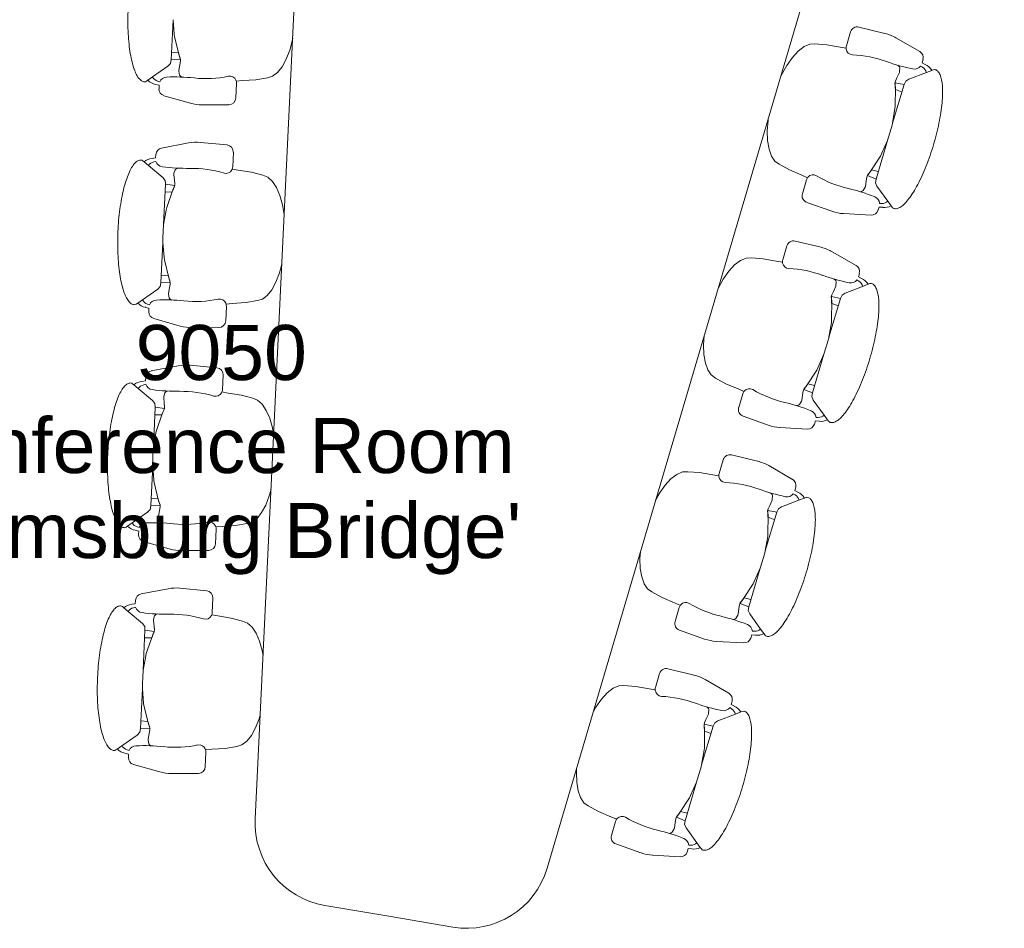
# Model space of a CAD drawing. Header units: inches. Extents: x -1 to 4727, y -3 to 1727.
# Tile 125 of 163: x 4404 to 4545, y 254 to 384. Entities that reach past the tile are written whole.
import ezdxf

# ---------------------------------------------------------------- set-up
doc = ezdxf.new("R2010")
doc.units = ezdxf.units.IN
doc.header["$LTSCALE"] = 42
doc.header["$MEASUREMENT"] = 0
doc.layers.get('0').update_dxf_attribs({"linetype": 'CONTINUOUS'})
for name, color, linetype in [('I-FURN-CONF', 9, 'CONTINUOUS'), ('Room Names & IDs', 7, 'CONTINUOUS'), ('triLabelLayer', 7, 'CONTINUOUS')]:
    doc.layers.add(name, color=color, linetype=linetype)
doc.styles.add('PDF Helvetica', font='Helvetica.ttf')
doc.styles.get("Standard").update_dxf_attribs({"font": 'romans.shx'})

# ---------------------------------------------------------------- blocks, each defined once
blk = doc.blocks.new('CISCO Conference Units - Type 18_-4_ x 8_-6_-V194-FURNITURE PLAN - FLOOR 09 - EAST')
at = {"lineweight": 9}
for p, q in [((-48.83, 113.57), (-21.23, -116.43)), ((21.23, -116.43), (48.83, 113.57)), ((49.04, 9.69), (45.2, 9.96)), ((44.14, 9.09), (43.89, 7.02)), ((54.39, 7.96), (50.7, 9.33)), ((37.92, 5.9), (37.2, 5.13)), ((38.66, 6.37), (37.92, 5.9)), ((39.39, 6.53), (38.66, 6.37)), ((41.08, 6.69), (39.39, 6.53)), ((43.01, 6.67), (41.08, 6.69)), ((43.91, 6.67), (43.01, 6.67)), ((54.85, 5.94), (55.14, 5.82)), ((54.99, 6.43), (55.04, 6.92)), ((55.48, 6.27), (54.99, 6.43)), ((56.74, 5.71), (56.53, 5.58)), ((37.2, 5.13), (36.52, 4.09)), ((51.87, 5.33), (51.62, 5.51)), ((51.79, 3.72), (52.01, 4.52)), ((51.95, 5.18), (51.87, 5.33)), ((52.02, 4.64), (51.95, 5.18)), ((52.01, 4.52), (52.02, 4.64)), ((55.82, 5.17), (53.51, 3.81)), ((55.82, 5.17), (56.53, 5.58)), ((35.92, 2.82), (35.41, 1.37)), ((36.52, 4.09), (35.92, 2.82)), ((51.63, 2.92), (51.67, 3.21)), ((51.8, 2.31), (51.63, 2.92)), ((51.64, 2.97), (52.99, 2.93)), ((51.67, 3.21), (51.79, 3.72)), ((52.99, 2.93), (52.26, -2.8)), ((53.11, 3.44), (52.99, 2.93)), ((53.51, 3.81), (53.11, 3.44)), ((52.24, -0.34), (51.8, 2.31)), ((52.85, 1.82), (51.85, 2.01)), ((35.41, 1.37), (35.33, 1.04)), ((52.25, -0.69), (52.24, -0.34)), ((52.26, -2.8), (52.25, -0.69)), ((-51.95, -5.38), (-51.27, -11.12)), ((-51.43, -7.42), (-51.95, -5.38)), ((-34.58, -5.35), (-34.73, -6.89)), ((-34.58, -5.15), (-34.58, -5.35)), ((34.58, -5.15), (34.58, -5.35)), ((34.58, -5.35), (34.73, -6.89)), ((51.95, -5.38), (51.27, -11.12)), ((51.43, -7.42), (51.95, -5.38)), ((-34.73, -6.89), (-35.01, -8.26)), ((34.73, -6.89), (35.01, -8.26)), ((-51.32, -7.76), (-51.43, -7.42)), ((-50.26, -10.23), (-51.32, -7.76)), ((-35.01, -8.26), (-35.41, -9.43)), ((35.01, -8.26), (35.41, -9.43)), ((50.26, -10.23), (51.32, -7.76)), ((51.32, -7.76), (51.43, -7.42)), ((-35.41, -9.43), (-35.92, -10.35)), ((35.41, -9.43), (35.92, -10.35)), ((-51.4, -10.01), (-50.38, -9.94)), ((-49.95, -10.83), (-51.27, -11.12)), ((-51.27, -11.12), (-51.26, -11.64)), ((-49.95, -10.78), (-50.26, -10.23)), ((-49.92, -11.07), (-49.95, -10.78)), ((-49.91, -11.6), (-49.92, -11.07)), ((-36.53, -10.99), (-37.2, -11.32)), ((-35.92, -10.35), (-36.53, -10.99)), ((35.92, -10.35), (36.53, -10.99)), ((36.53, -10.99), (37.2, -11.32)), ((49.91, -11.6), (49.92, -11.07)), ((49.92, -11.07), (49.95, -10.78)), ((49.95, -10.78), (50.26, -10.23)), ((49.95, -10.83), (51.27, -11.12)), ((51.4, -10.01), (50.38, -9.94)), ((51.27, -11.12), (51.26, -11.64)), ((-51.56, -12.09), (-53.47, -13.97)), ((-51.26, -11.64), (-51.56, -12.09)), ((-49.93, -12.42), (-49.91, -11.6)), ((-49.91, -12.54), (-49.93, -12.42)), ((-49.72, -13.05), (-49.91, -12.54)), ((-40.68, -12.33), (-41.55, -12.55)), ((-38.8, -11.88), (-40.68, -12.33)), ((-37.2, -11.32), (-38.8, -11.88)), ((37.2, -11.32), (38.8, -11.88)), ((38.8, -11.88), (40.68, -12.33)), ((40.68, -12.33), (41.55, -12.55)), ((49.72, -13.05), (49.91, -12.54)), ((49.93, -12.42), (49.91, -11.6)), ((49.91, -12.54), (49.93, -12.42)), ((51.26, -11.64), (51.56, -12.09)), ((51.56, -12.09), (53.47, -13.97)), ((-54.05, -14.55), (-53.47, -13.97)), ((-49.6, -13.17), (-49.72, -13.05)), ((-49.31, -13.29), (-49.6, -13.17)), ((-41.44, -12.89), (-41.19, -14.95)), ((41.44, -12.89), (41.19, -14.95)), ((49.31, -13.29), (49.6, -13.17)), ((49.6, -13.17), (49.72, -13.05)), ((54.05, -14.55), (53.47, -13.97)), ((-54.05, -14.55), (-54.23, -14.72)), ((-52.36, -14.99), (-52.87, -14.95)), ((-52.65, -14.44), (-52.35, -14.49)), ((-52.28, -15.49), (-52.36, -14.99)), ((52.28, -15.49), (52.36, -14.99)), ((52.65, -14.44), (52.35, -14.49)), ((52.36, -14.99), (52.87, -14.95)), ((54.05, -14.55), (54.23, -14.72)), ((-47.5, -16.77), (-51.41, -16.34)), ((-42.01, -16.06), (-45.79, -16.72)), ((42.01, -16.06), (45.79, -16.72)), ((47.5, -16.77), (51.41, -16.34)), ((-50.5, -23.8), (-46.81, -22.43)), ((-45.15, -22.07), (-41.32, -21.8)), ((45.15, -22.07), (41.32, -21.8)), ((50.5, -23.8), (46.81, -22.43)), ((-40.25, -22.67), (-40, -24.74)), ((40.25, -22.67), (40, -24.74)), ((-51.59, -25.5), (-51.1, -25.34)), ((-51.1, -25.34), (-51.15, -24.84)), ((-40.03, -25.09), (-39.12, -25.1)), ((-39.12, -25.1), (-37.2, -25.07)), ((-37.2, -25.07), (-35.51, -25.23)), ((-35.51, -25.23), (-34.77, -25.39)), ((-34.77, -25.39), (-34.03, -25.86)), ((34.77, -25.39), (34.03, -25.86)), ((35.51, -25.23), (34.77, -25.39)), ((37.2, -25.07), (35.51, -25.23)), ((39.12, -25.1), (37.2, -25.07)), ((40.03, -25.09), (39.12, -25.1)), ((51.1, -25.34), (51.15, -24.84)), ((51.59, -25.5), (51.1, -25.34)), ((-52.85, -26.05), (-52.64, -26.18)), ((-51.93, -26.6), (-52.64, -26.18)), ((-51.93, -26.6), (-49.62, -27.96)), ((-50.97, -25.83), (-51.25, -25.95)), ((-48.14, -27.13), (-48.07, -26.58)), ((-48.07, -26.58), (-47.98, -26.43)), ((-47.98, -26.43), (-47.73, -26.25)), ((-34.03, -25.86), (-33.31, -26.63)), ((-33.31, -26.63), (-32.64, -27.67)), ((33.31, -26.63), (32.64, -27.67)), ((34.03, -25.86), (33.31, -26.63)), ((47.98, -26.43), (47.73, -26.25)), ((48.07, -26.58), (47.98, -26.43)), ((48.14, -27.13), (48.07, -26.58)), ((51.93, -26.6), (49.62, -27.96)), ((50.97, -25.83), (51.25, -25.95)), ((51.93, -26.6), (52.64, -26.18)), ((52.85, -26.05), (52.64, -26.18)), ((-49.62, -27.96), (-49.23, -28.32)), ((-48.12, -27.24), (-48.14, -27.13)), ((-47.91, -28.04), (-48.12, -27.24)), ((-47.78, -28.55), (-47.91, -28.04)), ((-32.64, -27.67), (-32.03, -28.94)), ((32.64, -27.67), (32.03, -28.94)), ((47.78, -28.55), (47.91, -28.04)), ((47.91, -28.04), (48.12, -27.24)), ((48.12, -27.24), (48.14, -27.13)), ((49.62, -27.96), (49.23, -28.32)), ((-49.23, -28.32), (-49.1, -28.83)), ((-47.75, -28.79), (-49.1, -28.83)), ((-49.1, -28.83), (-48.38, -34.57)), ((-48.35, -32.1), (-47.91, -29.45)), ((-47.91, -29.45), (-47.75, -28.84)), ((-47.75, -28.84), (-47.78, -28.55)), ((-32.03, -28.94), (-31.57, -30.26)), ((32.03, -28.94), (31.57, -30.26)), ((47.75, -28.84), (47.78, -28.55)), ((47.75, -28.79), (49.1, -28.83)), ((47.91, -29.45), (47.75, -28.84)), ((48.35, -32.1), (47.91, -29.45)), ((49.1, -28.83), (48.38, -34.57)), ((49.23, -28.32), (49.1, -28.83)), ((-48.96, -29.94), (-47.96, -29.76)), ((48.96, -29.94), (47.96, -29.76)), ((-48.38, -34.57), (-48.37, -32.46)), ((-48.37, -32.46), (-48.35, -32.1)), ((48.37, -32.46), (48.35, -32.1)), ((48.38, -34.57), (48.37, -32.46)), ((-48.06, -37.14), (-47.38, -42.88)), ((-47.54, -39.19), (-48.06, -37.14)), ((-30.72, -37.35), (-30.84, -38.65)), ((30.72, -37.35), (30.84, -38.65)), ((48.06, -37.14), (47.38, -42.88)), ((47.54, -39.19), (48.06, -37.14)), ((-47.44, -39.53), (-47.54, -39.19)), ((-46.37, -41.99), (-47.44, -39.53)), ((-30.84, -38.65), (-31.12, -40.03)), ((30.84, -38.65), (31.12, -40.03)), ((46.37, -41.99), (47.44, -39.53)), ((47.44, -39.53), (47.54, -39.19)), ((-31.12, -40.03), (-31.52, -41.2)), ((31.12, -40.03), (31.52, -41.2)), ((-47.51, -41.77), (-46.49, -41.71)), ((-46.07, -42.54), (-46.37, -41.99)), ((-32.04, -42.11), (-32.64, -42.75)), ((-31.52, -41.2), (-32.04, -42.11)), ((31.52, -41.2), (32.04, -42.11)), ((32.04, -42.11), (32.64, -42.75)), ((46.07, -42.54), (46.37, -41.99)), ((47.51, -41.77), (46.49, -41.71)), ((-47.37, -43.41), (-47.67, -43.86)), ((-46.06, -42.59), (-47.38, -42.88)), ((-47.38, -42.88), (-47.37, -43.41)), ((-46.03, -42.83), (-46.07, -42.54)), ((-46.04, -44.19), (-46.02, -43.36)), ((-46.02, -43.36), (-46.03, -42.83)), ((-34.91, -43.65), (-36.79, -44.09)), ((-33.31, -43.08), (-34.91, -43.65)), ((-32.64, -42.75), (-33.31, -43.08)), ((32.64, -42.75), (33.31, -43.08)), ((33.31, -43.08), (34.91, -43.65)), ((34.91, -43.65), (36.79, -44.09)), ((46.02, -43.36), (46.03, -42.83)), ((46.04, -44.19), (46.02, -43.36)), ((46.03, -42.83), (46.07, -42.54)), ((46.06, -42.59), (47.38, -42.88)), ((47.38, -42.88), (47.37, -43.41)), ((47.37, -43.41), (47.67, -43.86)), ((-47.67, -43.86), (-49.56, -45.72)), ((-46.03, -44.3), (-46.04, -44.19)), ((-45.83, -44.82), (-46.03, -44.3)), ((-45.71, -44.94), (-45.83, -44.82)), ((-45.42, -45.05), (-45.71, -44.94)), ((-36.79, -44.09), (-37.66, -44.32)), ((-37.55, -44.65), (-37.3, -46.71)), ((36.79, -44.09), (37.66, -44.32)), ((37.55, -44.65), (37.3, -46.71)), ((45.42, -45.05), (45.71, -44.94)), ((45.71, -44.94), (45.83, -44.82)), ((45.83, -44.82), (46.03, -44.3)), ((46.03, -44.3), (46.04, -44.19)), ((47.67, -43.86), (49.58, -45.73)), ((-50.17, -46.31), (-50.34, -46.48)), ((-50.17, -46.31), (-49.58, -45.73)), ((-48.77, -46.2), (-48.46, -46.25)), ((48.77, -46.2), (48.46, -46.25)), ((50.17, -46.31), (49.58, -45.73)), ((50.17, -46.31), (50.34, -46.48)), ((-48.47, -46.76), (-48.99, -46.72)), ((-48.4, -47.25), (-48.47, -46.76)), ((-38.12, -47.82), (-41.91, -48.48)), ((38.12, -47.82), (41.91, -48.48)), ((48.4, -47.25), (48.47, -46.76)), ((48.47, -46.76), (48.99, -46.72)), ((-43.61, -48.54), (-47.52, -48.1)), ((43.61, -48.54), (47.52, -48.1)), ((-41.26, -53.83), (-37.43, -53.56)), ((41.26, -53.83), (37.43, -53.56)), ((-46.62, -55.57), (-42.93, -54.2)), ((-36.37, -54.44), (-36.11, -56.5)), ((36.37, -54.44), (36.11, -56.5)), ((46.62, -55.57), (42.93, -54.2)), ((-48.97, -57.82), (-48.75, -57.94)), ((-47.7, -57.26), (-47.21, -57.1)), ((-47.08, -57.59), (-47.37, -57.71)), ((-47.21, -57.1), (-47.26, -56.6)), ((-36.14, -56.85), (-35.24, -56.86)), ((-35.24, -56.86), (-33.31, -56.84)), ((-33.31, -56.84), (-31.62, -57)), ((-31.62, -57), (-30.89, -57.15)), ((-30.89, -57.15), (-30.14, -57.63)), ((-30.14, -57.63), (-29.42, -58.4)), ((30.14, -57.63), (29.42, -58.4)), ((30.89, -57.15), (30.14, -57.63)), ((31.62, -57), (30.89, -57.15)), ((33.31, -56.84), (31.62, -57)), ((35.24, -56.86), (33.31, -56.84)), ((36.14, -56.85), (35.24, -56.86)), ((47.08, -57.59), (47.37, -57.71)), ((47.21, -57.1), (47.26, -56.6)), ((47.7, -57.26), (47.21, -57.1)), ((48.97, -57.82), (48.75, -57.94)), ((-48.04, -58.36), (-48.75, -57.94)), ((-48.04, -58.36), (-45.74, -59.72)), ((-44.25, -58.89), (-44.18, -58.34)), ((-44.24, -59), (-44.25, -58.89)), ((-44.02, -59.8), (-44.24, -59)), ((-44.18, -58.34), (-44.09, -58.2)), ((-44.09, -58.2), (-43.85, -58.02)), ((-29.42, -58.4), (-28.75, -59.43)), ((29.42, -58.4), (28.75, -59.43)), ((44.09, -58.2), (43.85, -58.02)), ((44.02, -59.8), (44.24, -59)), ((44.18, -58.34), (44.09, -58.2)), ((44.25, -58.89), (44.18, -58.34)), ((44.24, -59), (44.25, -58.89)), ((48.04, -58.36), (45.74, -59.72)), ((48.04, -58.36), (48.75, -57.94)), ((-45.74, -59.72), (-45.34, -60.08)), ((-45.34, -60.08), (-45.22, -60.6)), ((-43.87, -60.56), (-45.22, -60.6)), ((-45.22, -60.6), (-44.49, -66.33)), ((-43.9, -60.32), (-44.02, -59.8)), ((-44.02, -61.22), (-43.86, -60.61)), ((-43.86, -60.61), (-43.9, -60.32)), ((-28.75, -59.43), (-28.15, -60.7)), ((-28.15, -60.7), (-27.8, -61.7)), ((28.15, -60.7), (27.8, -61.7)), ((28.75, -59.43), (28.15, -60.7)), ((43.86, -60.61), (43.9, -60.32)), ((44.02, -61.22), (43.86, -60.61)), ((43.87, -60.56), (45.22, -60.6)), ((43.9, -60.32), (44.02, -59.8)), ((45.22, -60.6), (44.49, -66.33)), ((45.34, -60.08), (45.22, -60.6)), ((45.74, -59.72), (45.34, -60.08)), ((-45.08, -61.7), (-44.07, -61.52)), ((-44.46, -63.86), (-44.02, -61.22)), ((44.46, -63.86), (44.02, -61.22)), ((45.08, -61.7), (44.07, -61.52)), ((-44.49, -66.33), (-44.48, -64.22)), ((-44.48, -64.22), (-44.46, -63.86)), ((44.48, -64.22), (44.46, -63.86)), ((44.49, -66.33), (44.48, -64.22)), ((-44.17, -68.9), (-43.49, -74.64)), ((-43.65, -70.95), (-44.17, -68.9)), ((44.17, -68.9), (43.49, -74.64)), ((43.65, -70.95), (44.17, -68.9)), ((-26.95, -70.41), (-27.23, -71.79)), ((-26.86, -69.46), (-26.95, -70.41)), ((26.86, -69.46), (26.95, -70.41)), ((26.95, -70.41), (27.23, -71.79)), ((-43.55, -71.29), (-43.65, -70.95)), ((-42.48, -73.75), (-43.55, -71.29)), ((-27.23, -71.79), (-27.64, -72.96)), ((27.23, -71.79), (27.64, -72.96)), ((42.48, -73.75), (43.55, -71.29)), ((43.55, -71.29), (43.65, -70.95)), ((-27.64, -72.96), (-28.15, -73.88)), ((27.64, -72.96), (28.15, -73.88)), ((-43.62, -73.54), (-42.61, -73.47)), ((-42.17, -74.36), (-43.49, -74.64)), ((-43.49, -74.64), (-43.49, -75.17)), ((-42.18, -74.3), (-42.48, -73.75)), ((-42.14, -74.59), (-42.18, -74.3)), ((-42.14, -75.12), (-42.14, -74.59)), ((-28.75, -74.51), (-29.43, -74.85)), ((-28.15, -73.88), (-28.75, -74.51)), ((28.15, -73.88), (28.75, -74.51)), ((28.75, -74.51), (29.43, -74.85)), ((42.14, -74.59), (42.18, -74.3)), ((42.14, -75.12), (42.14, -74.59)), ((42.17, -74.36), (43.49, -74.64)), ((42.18, -74.3), (42.48, -73.75)), ((43.62, -73.54), (42.61, -73.47)), ((43.49, -74.64), (43.49, -75.17)), ((-43.79, -75.62), (-45.69, -77.5)), ((-43.49, -75.17), (-43.79, -75.62)), ((-42.15, -75.95), (-42.14, -75.12)), ((-42.14, -76.07), (-42.15, -75.95)), ((-41.94, -76.58), (-42.14, -76.07)), ((-32.91, -75.85), (-33.78, -76.08)), ((-31.03, -75.41), (-32.91, -75.85)), ((-29.43, -74.85), (-31.03, -75.41)), ((29.43, -74.85), (31.03, -75.41)), ((31.03, -75.41), (32.91, -75.85)), ((32.91, -75.85), (33.78, -76.08)), ((41.94, -76.58), (42.14, -76.07)), ((42.15, -75.95), (42.14, -75.12)), ((42.14, -76.07), (42.15, -75.95)), ((43.49, -75.17), (43.79, -75.62)), ((43.79, -75.62), (45.69, -77.5)), ((-46.28, -78.07), (-45.69, -77.5)), ((-41.82, -76.7), (-41.94, -76.58)), ((-41.54, -76.81), (-41.82, -76.7)), ((-33.67, -76.41), (-33.41, -78.48)), ((33.67, -76.41), (33.41, -78.48)), ((41.54, -76.81), (41.82, -76.7)), ((41.82, -76.7), (41.94, -76.58)), ((46.28, -78.07), (45.69, -77.5)), ((-46.28, -78.07), (-46.46, -78.25)), ((-44.58, -78.52), (-45.1, -78.48)), ((-44.88, -77.96), (-44.57, -78.01)), ((-44.51, -79.01), (-44.58, -78.52)), ((44.51, -79.01), (44.58, -78.52)), ((44.88, -77.96), (44.57, -78.01)), ((44.58, -78.52), (45.1, -78.48)), ((46.28, -78.07), (46.46, -78.25)), ((-39.72, -80.3), (-43.63, -79.86)), ((-34.23, -79.58), (-38.02, -80.25)), ((34.23, -79.58), (38.02, -80.25)), ((39.72, -80.3), (43.63, -79.86)), ((-42.73, -87.33), (-39.04, -85.96)), ((-37.38, -85.6), (-33.54, -85.32)), ((37.38, -85.6), (33.54, -85.32)), ((42.73, -87.33), (39.04, -85.96)), ((-32.48, -86.2), (-32.23, -88.27)), ((32.48, -86.2), (32.23, -88.27)), ((-43.82, -89.02), (-43.33, -88.86)), ((-43.33, -88.86), (-43.38, -88.37)), ((-32.25, -88.62), (-31.35, -88.62)), ((-31.35, -88.62), (-29.42, -88.6)), ((-29.42, -88.6), (-27.73, -88.76)), ((-27.73, -88.76), (-27, -88.92)), ((-27, -88.92), (-26.26, -89.39)), ((27, -88.92), (26.26, -89.39)), ((27.73, -88.76), (27, -88.92)), ((29.42, -88.6), (27.73, -88.76)), ((31.35, -88.62), (29.42, -88.6)), ((32.25, -88.62), (31.35, -88.62)), ((43.33, -88.86), (43.38, -88.37)), ((43.82, -89.02), (43.33, -88.86)), ((-45.08, -89.58), (-44.87, -89.7)), ((-44.16, -90.12), (-44.87, -89.7)), ((-44.16, -90.12), (-41.85, -91.48)), ((-43.2, -89.35), (-43.48, -89.47)), ((-40.36, -90.65), (-40.3, -90.1)), ((-40.3, -90.1), (-40.21, -89.96)), ((-40.21, -89.96), (-39.96, -89.78)), ((-26.26, -89.39), (-25.54, -90.16)), ((-25.54, -90.16), (-24.86, -91.2)), ((25.54, -90.16), (24.86, -91.2)), ((26.26, -89.39), (25.54, -90.16)), ((40.21, -89.96), (39.96, -89.78)), ((40.3, -90.1), (40.21, -89.96)), ((40.36, -90.65), (40.3, -90.1)), ((44.16, -90.12), (41.85, -91.48)), ((43.2, -89.35), (43.48, -89.47)), ((44.16, -90.12), (44.87, -89.7)), ((45.08, -89.58), (44.87, -89.7)), ((-41.85, -91.48), (-41.45, -91.85)), ((-40.35, -90.77), (-40.36, -90.65)), ((-40.13, -91.57), (-40.35, -90.77)), ((-40.01, -92.08), (-40.13, -91.57)), ((-24.86, -91.2), (-24.26, -92.46)), ((24.86, -91.2), (24.26, -92.46)), ((40.01, -92.08), (40.13, -91.57)), ((40.13, -91.57), (40.35, -90.77)), ((40.35, -90.77), (40.36, -90.65)), ((41.85, -91.48), (41.45, -91.85)), ((-41.45, -91.85), (-41.33, -92.36)), ((-39.98, -92.32), (-41.33, -92.36)), ((-41.33, -92.36), (-40.6, -98.09)), ((-40.58, -95.63), (-40.14, -92.98)), ((-40.14, -92.98), (-39.98, -92.37)), ((-39.98, -92.37), (-40.01, -92.08)), ((-24.26, -92.46), (-24.02, -93.14)), ((24.26, -92.46), (24.02, -93.14)), ((39.98, -92.37), (40.01, -92.08)), ((39.98, -92.32), (41.33, -92.36)), ((40.14, -92.98), (39.98, -92.37)), ((40.58, -95.63), (40.14, -92.98)), ((41.33, -92.36), (40.6, -98.09)), ((41.45, -91.85), (41.33, -92.36)), ((-41.19, -93.47), (-40.19, -93.28)), ((41.19, -93.47), (40.19, -93.28)), ((-40.6, -98.09), (-40.59, -95.98)), ((-40.59, -95.98), (-40.58, -95.63)), ((40.59, -95.98), (40.58, -95.63)), ((40.6, -98.09), (40.59, -95.98)), ((-40.29, -100.67), (-39.61, -106.4)), ((-39.77, -102.71), (-40.29, -100.67)), ((-23.01, -101.57), (-23.07, -102.17)), ((23.01, -101.57), (23.07, -102.17)), ((40.29, -100.67), (39.61, -106.4)), ((39.77, -102.71), (40.29, -100.67)), ((-39.66, -103.05), (-39.77, -102.71)), ((-38.6, -105.51), (-39.66, -103.05)), ((-23.07, -102.17), (-23.35, -103.55)), ((23.07, -102.17), (23.35, -103.55)), ((38.6, -105.51), (39.66, -103.05)), ((39.66, -103.05), (39.77, -102.71)), ((-23.35, -103.55), (-23.75, -104.72)), ((23.35, -103.55), (23.75, -104.72)), ((-39.74, -105.3), (-38.72, -105.23)), ((-38.29, -106.07), (-38.6, -105.51)), ((-24.26, -105.64), (-24.87, -106.28)), ((-23.75, -104.72), (-24.26, -105.64)), ((23.75, -104.72), (24.26, -105.64)), ((24.26, -105.64), (24.87, -106.28)), ((38.29, -106.07), (38.6, -105.51)), ((39.74, -105.3), (38.72, -105.23)), ((-39.6, -106.93), (-39.9, -107.38)), ((-38.29, -106.12), (-39.61, -106.4)), ((-39.61, -106.4), (-39.6, -106.93)), ((-38.26, -106.36), (-38.29, -106.07)), ((-38.27, -107.71), (-38.25, -106.89)), ((-38.25, -106.89), (-38.26, -106.36)), ((-27.14, -107.17), (-29.02, -107.62)), ((-25.54, -106.61), (-27.14, -107.17)), ((-24.87, -106.28), (-25.54, -106.61)), ((24.87, -106.28), (25.54, -106.61)), ((25.54, -106.61), (27.14, -107.17)), ((27.14, -107.17), (29.02, -107.62)), ((38.25, -106.89), (38.26, -106.36)), ((38.27, -107.71), (38.25, -106.89)), ((38.26, -106.36), (38.29, -106.07)), ((38.29, -106.12), (39.61, -106.4)), ((39.61, -106.4), (39.6, -106.93)), ((39.6, -106.93), (39.9, -107.38)), ((-39.9, -107.38), (-41.81, -109.26)), ((-38.25, -107.83), (-38.27, -107.71)), ((-38.06, -108.34), (-38.25, -107.83)), ((-37.94, -108.46), (-38.06, -108.34)), ((-37.65, -108.58), (-37.94, -108.46)), ((-29.02, -107.62), (-29.89, -107.84)), ((-29.78, -108.18), (-29.53, -110.24)), ((29.02, -107.62), (29.89, -107.84)), ((29.78, -108.18), (29.53, -110.24)), ((37.65, -108.58), (37.94, -108.46)), ((37.94, -108.46), (38.06, -108.34)), ((38.06, -108.34), (38.25, -107.83)), ((38.25, -107.83), (38.27, -107.71)), ((39.9, -107.38), (41.81, -109.26)), ((-42.39, -109.84), (-42.57, -110.01)), ((-42.39, -109.84), (-41.81, -109.26)), ((-40.99, -109.73), (-40.69, -109.77)), ((40.99, -109.73), (40.69, -109.77)), ((42.39, -109.84), (41.81, -109.26)), ((42.39, -109.84), (42.57, -110.01)), ((-40.7, -110.28), (-41.21, -110.24)), ((-40.63, -110.78), (-40.7, -110.28)), ((-30.35, -111.35), (-34.13, -112.01)), ((30.35, -111.35), (34.13, -112.01)), ((40.63, -110.78), (40.7, -110.28)), ((40.7, -110.28), (41.21, -110.24)), ((-35.84, -112.06), (-39.75, -111.62)), ((35.84, -112.06), (39.75, -111.62)), ((-9.31, -127), (0, -127)), ((0, -127), (9.31, -127))]:
    blk.add_line(p, q, dxfattribs=at)
for centre, radius, start, end in [((45.13, 8.97), 1, 85.9357, 173), ((48.61, 3.71), 6, 69.6075, 85.9357), ((54.04, 7.02), 1, 354.302, 69.6075), ((44.88, 6.9), 1, 173, 200.5138), ((44.83, 6.83), 0.937, 197.5578, 277.2659), ((46.98, -9.97), 16, 79.4534, 97.2659), ((54.7, 31.53), 26.21, 259.4534, 268.0637), ((53.86, 6.46), 1.13, 268.0637, 332.2169), ((54.63, 4.61), 1.31, 25.1056, 67.0546), ((54.99, 4.36), 1.96, 38.4331, 75.5669), ((56.97, 5.32), 0.45, 83.6225, 120.5191), ((29.28, -2.28), 22.97, 10.7643, 13.2224), ((19.94, -0.14), 32.43, 350.709, 355.291), ((-29.52, -0.32), 22.97, 204.7643, 207.2224), ((29.52, -0.32), 22.97, 332.7776, 335.2357), ((-48.55, 2.85), 16, 273.4534, 291.2659), ((-42.41, -12.93), 0.937, 31.5578, 111.2659), ((-42.43, -13.01), 1, 7, 34.5138), ((42.43, -13.01), 1, 145.4862, 173), ((42.41, -12.93), 0.937, 68.7341, 148.4422), ((48.55, 2.85), 16, 248.7341, 266.5466), ((-52.45, -13.14), 1.31, 219.1056, 261.0546), ((-51.25, -14.75), 1.13, 102.0637, 166.2169), ((-46.01, -39.28), 26.21, 93.4534, 102.0637), ((46.01, -39.28), 26.21, 77.9363, 86.5466), ((51.25, -14.75), 1.13, 13.7831, 77.9363), ((52.45, -13.14), 1.31, 278.9454, 320.8944), ((-54.55, -14.4), 0.45, 277.6225, 314.5191), ((-52.86, -12.99), 1.96, 232.4331, 269.5669), ((-51.3, -15.34), 1, 188.302, 263.6075), ((-42.18, -15.07), 1, 279.9357, 7), ((42.18, -15.07), 1, 173, 260.0643), ((51.3, -15.34), 1, 276.3925, 351.698), ((52.86, -12.99), 1.96, 270.4331, 307.5669), ((54.55, -14.4), 0.45, 225.4809, 262.3775), ((-46.83, -10.81), 6, 263.6075, 279.9357), ((46.83, -10.81), 6, 260.0643, 276.3925), ((-44.72, -28.06), 6, 94.0643, 110.3925), ((-41.25, -22.8), 1, 7, 94.0643), ((41.25, -22.8), 1, 85.9357, 173), ((44.72, -28.06), 6, 69.6075, 85.9357), ((-50.15, -24.74), 1, 110.3925, 185.698), ((50.15, -24.74), 1, 354.302, 69.6075), ((-40.95, -24.93), 0.937, 262.7341, 342.4422), ((-40.99, -24.86), 1, 339.4862, 7), ((40.99, -24.86), 1, 173, 200.5138), ((40.95, -24.93), 0.937, 197.5578, 277.2659), ((-53.08, -26.44), 0.45, 59.4809, 96.3775), ((-51.1, -27.4), 1.96, 104.4331, 141.5669), ((-50.74, -27.15), 1.31, 112.9454, 154.8944), ((-49.97, -25.3), 1.13, 207.7831, 271.9363), ((-50.82, -0.23), 26.21, 271.9363, 280.5466), ((-43.09, -41.73), 16, 82.7341, 100.5466), ((43.09, -41.73), 16, 79.4534, 97.2659), ((50.82, -0.23), 26.21, 259.4534, 268.0637), ((49.97, -25.3), 1.13, 268.0637, 332.2169), ((50.74, -27.15), 1.31, 25.1056, 67.0546), ((51.1, -27.4), 1.96, 38.4331, 75.5669), ((53.08, -26.44), 0.45, 83.6225, 120.5191), ((-25.39, -34.05), 22.97, 166.7776, 169.2357), ((25.39, -34.05), 22.97, 10.7643, 13.2224), ((-16.06, -31.9), 32.43, 184.709, 189.291), ((16.06, -31.9), 32.43, 350.709, 355.291), ((-25.63, -32.08), 22.97, 204.7643, 207.2224), ((25.63, -32.08), 22.97, 332.7776, 335.2357), ((-38.52, -44.7), 0.937, 31.5578, 111.2659), ((38.52, -44.7), 0.937, 68.7341, 148.4422), ((-42.12, -71.05), 26.21, 93.4534, 102.0637), ((-44.67, -28.91), 16, 273.4534, 291.2659), ((-38.55, -44.77), 1, 7, 34.5138), ((38.55, -44.77), 1, 145.4862, 173), ((44.67, -28.91), 16, 248.7341, 266.5466), ((42.12, -71.05), 26.21, 77.9363, 86.5466), ((-50.66, -46.16), 0.45, 277.6225, 314.5191), ((-48.97, -44.75), 1.96, 232.4331, 269.5669), ((-48.56, -44.91), 1.31, 219.1056, 261.0546), ((-47.37, -46.52), 1.13, 102.0637, 166.2169), ((47.37, -46.52), 1.13, 13.7831, 77.9363), ((48.56, -44.91), 1.31, 278.9454, 320.8944), ((48.97, -44.75), 1.96, 270.4331, 307.5669), ((50.66, -46.16), 0.45, 225.4809, 262.3775), ((-47.41, -47.11), 1, 188.302, 263.6075), ((-38.29, -46.84), 1, 279.9357, 7), ((38.29, -46.84), 1, 173, 260.0643), ((47.41, -47.11), 1, 276.3925, 351.698), ((-42.94, -42.57), 6, 263.6075, 279.9357), ((42.94, -42.57), 6, 260.0643, 276.3925), ((-37.36, -54.56), 1, 7, 94.0643), ((37.36, -54.56), 1, 85.9357, 173), ((-40.84, -59.82), 6, 94.0643, 110.3925), ((40.84, -59.82), 6, 69.6075, 85.9357), ((-46.27, -56.5), 1, 110.3925, 185.698), ((46.27, -56.5), 1, 354.302, 69.6075), ((-49.19, -58.2), 0.45, 59.4809, 96.3775), ((-47.22, -59.16), 1.96, 104.4331, 141.5669), ((-46.86, -58.92), 1.31, 112.9454, 154.8944), ((-46.08, -57.06), 1.13, 207.7831, 271.9363), ((-46.93, -31.99), 26.21, 271.9363, 280.5466), ((-39.2, -73.5), 16, 82.7341, 100.5466), ((-37.06, -56.69), 0.937, 262.7341, 342.4422), ((-37.11, -56.62), 1, 339.4862, 7), ((37.11, -56.62), 1, 173, 200.5138), ((37.06, -56.69), 0.937, 197.5578, 277.2659), ((39.2, -73.5), 16, 79.4534, 97.2659), ((46.93, -31.99), 26.21, 259.4534, 268.0637), ((46.08, -57.06), 1.13, 268.0637, 332.2169), ((46.86, -58.92), 1.31, 25.1056, 67.0546), ((47.22, -59.16), 1.96, 38.4331, 75.5669), ((49.19, -58.2), 0.45, 83.6225, 120.5191), ((-21.5, -65.81), 22.97, 166.7776, 169.2357), ((21.5, -65.81), 22.97, 10.7643, 13.2224), ((-12.17, -63.67), 32.43, 184.709, 189.291), ((12.17, -63.67), 32.43, 350.709, 355.291), ((-21.75, -63.85), 22.97, 204.7643, 207.2224), ((21.75, -63.85), 22.97, 332.7776, 335.2357), ((-40.78, -60.67), 16, 273.4534, 291.2659), ((-34.63, -76.46), 0.937, 31.5578, 111.2659), ((-34.66, -76.53), 1, 7, 34.5138), ((34.66, -76.53), 1, 145.4862, 173), ((34.63, -76.46), 0.937, 68.7341, 148.4422), ((40.78, -60.67), 16, 248.7341, 266.5466), ((-44.68, -76.67), 1.31, 219.1056, 261.0546), ((-43.48, -78.28), 1.13, 102.0637, 166.2169), ((-38.24, -102.81), 26.21, 93.4534, 102.0637), ((38.24, -102.81), 26.21, 77.9363, 86.5466), ((43.48, -78.28), 1.13, 13.7831, 77.9363), ((44.68, -76.67), 1.31, 278.9454, 320.8944), ((-46.77, -77.93), 0.45, 277.6225, 314.5191), ((-45.08, -76.52), 1.96, 232.4331, 269.5669), ((-43.52, -78.87), 1, 188.302, 263.6075), ((-34.41, -78.6), 1, 279.9357, 7), ((34.41, -78.6), 1, 173, 260.0643), ((43.52, -78.87), 1, 276.3925, 351.698), ((45.08, -76.52), 1.96, 270.4331, 307.5669), ((46.77, -77.93), 0.45, 225.4809, 262.3775), ((-39.05, -74.34), 6, 263.6075, 279.9357), ((39.05, -74.34), 6, 260.0643, 276.3925), ((-36.95, -91.58), 6, 94.0643, 110.3925), ((-33.47, -86.32), 1, 7, 94.0643), ((33.47, -86.32), 1, 85.9357, 173), ((36.95, -91.58), 6, 69.6075, 85.9357), ((-42.38, -88.27), 1, 110.3925, 185.698), ((42.38, -88.27), 1, 354.302, 69.6075), ((-33.18, -88.45), 0.937, 262.7341, 342.4422), ((-33.22, -88.39), 1, 339.4862, 7), ((33.22, -88.39), 1, 173, 200.5138), ((33.18, -88.45), 0.937, 197.5578, 277.2659), ((-45.31, -89.97), 0.45, 59.4809, 96.3775), ((-43.33, -90.93), 1.96, 104.4331, 141.5669), ((-42.97, -90.68), 1.31, 112.9454, 154.8944), ((-42.2, -88.83), 1.13, 207.7831, 271.9363), ((-43.04, -63.76), 26.21, 271.9363, 280.5466), ((-35.32, -105.26), 16, 82.7341, 100.5466), ((35.32, -105.26), 16, 79.4534, 97.2659), ((43.04, -63.76), 26.21, 259.4534, 268.0637), ((42.2, -88.83), 1.13, 268.0637, 332.2169), ((42.97, -90.68), 1.31, 25.1056, 67.0546), ((43.33, -90.93), 1.96, 38.4331, 75.5669), ((45.31, -89.97), 0.45, 83.6225, 120.5191), ((-17.62, -97.57), 22.97, 166.7776, 169.2357), ((17.62, -97.57), 22.97, 10.7643, 13.2224), ((-8.28, -95.43), 32.43, 184.709, 189.291), ((8.28, -95.43), 32.43, 350.709, 355.291), ((-17.86, -95.61), 22.97, 204.7643, 207.2224), ((17.86, -95.61), 22.97, 332.7776, 335.2357), ((-30.75, -108.22), 0.937, 31.5578, 111.2659), ((30.75, -108.22), 0.937, 68.7341, 148.4422), ((-34.35, -134.57), 26.21, 93.4534, 102.0637), ((-36.89, -92.43), 16, 273.4534, 291.2659), ((-30.77, -108.3), 1, 7, 34.5138), ((30.77, -108.3), 1, 145.4862, 173), ((36.89, -92.43), 16, 248.7341, 266.5466), ((34.35, -134.57), 26.21, 77.9363, 86.5466), ((-42.89, -109.69), 0.45, 277.6225, 314.5191), ((-41.2, -108.28), 1.96, 232.4331, 269.5669), ((-40.79, -108.43), 1.31, 219.1056, 261.0546), ((-39.59, -110.04), 1.13, 102.0637, 166.2169), ((39.59, -110.04), 1.13, 13.7831, 77.9363), ((40.79, -108.43), 1.31, 278.9454, 320.8944), ((41.2, -108.28), 1.96, 270.4331, 307.5669), ((42.89, -109.69), 0.45, 225.4809, 262.3775), ((-39.64, -110.63), 1, 188.302, 263.6075), ((-30.52, -110.36), 1, 279.9357, 7), ((30.52, -110.36), 1, 173, 260.0643), ((39.64, -110.63), 1, 276.3925, 351.698), ((-35.17, -106.1), 6, 263.6075, 279.9357), ((35.17, -106.1), 6, 260.0643, 276.3925), ((-9.31, -115), 12, 186.8428, 270), ((9.31, -115), 12, 270, 353.1572)]:
    blk.add_arc(centre, radius, start, end, dxfattribs=at)
for points, knots in [([(-54.49, -14.85), (-54.63, -14.86), (-54.94, -14.82), (-55.57, -14.38), (-56.39, -13.22), (-57.31, -10.98), (-57.94, -8.59), (-58.34, -6.5), (-58.65, -4.35), (-58.82, -2.18), (-58.84, -0.15), (-58.78, 1.26), (-58.65, 2.54), (-58.44, 3.63), (-58.17, 4.53), (-57.83, 5.2), (-57.45, 5.63), (-57.17, 5.75), (-57.02, 5.77)], [-1, -1, -1, -1, -0.95, -0.9, -0.8, -0.7, -0.6, -0.55, -0.5, -0.4, -0.35, -0.3, -0.25, -0.2, -0.15, -0.1, -0.05, 0, 0, 0, 0]), ([(54.49, -14.85), (54.63, -14.86), (54.94, -14.82), (55.42, -14.49), (55.9, -13.92), (56.38, -13.12), (56.85, -12.1), (57.29, -10.9), (57.69, -9.55), (58.16, -7.57), (58.52, -5.43), (58.74, -3.26), (58.86, -1.14), (58.82, 1.34), (58.47, 3.73), (57.96, 5.05), (57.45, 5.63), (57.17, 5.75), (57.02, 5.77)], [0, 0, 0, 0, 0.05, 0.1, 0.15, 0.2, 0.25, 0.3, 0.35, 0.4, 0.5, 0.55, 0.6, 0.7, 0.8, 0.9, 0.95, 1, 1, 1, 1]), ([(-50.6, -46.61), (-50.75, -46.63), (-51.05, -46.58), (-51.69, -46.14), (-52.5, -44.99), (-53.42, -42.74), (-54.06, -40.35), (-54.45, -38.26), (-54.77, -36.11), (-54.94, -33.94), (-54.96, -31.91), (-54.9, -30.5), (-54.76, -29.23), (-54.55, -28.13), (-54.28, -27.24), (-53.95, -26.57), (-53.56, -26.13), (-53.28, -26.01), (-53.13, -25.99)], [-1, -1, -1, -1, -0.95, -0.9, -0.8, -0.7, -0.6, -0.55, -0.5, -0.4, -0.35, -0.3, -0.25, -0.2, -0.15, -0.1, -0.05, 0, 0, 0, 0]), ([(50.6, -46.61), (50.75, -46.63), (51.05, -46.58), (51.53, -46.25), (52.01, -45.68), (52.5, -44.88), (52.96, -43.87), (53.4, -42.67), (53.8, -41.31), (54.27, -39.34), (54.63, -37.19), (54.85, -35.02), (54.97, -32.9), (54.93, -30.43), (54.59, -28.03), (54.07, -26.71), (53.56, -26.13), (53.28, -26.01), (53.13, -25.99)], [0, 0, 0, 0, 0.05, 0.1, 0.15, 0.2, 0.25, 0.3, 0.35, 0.4, 0.5, 0.55, 0.6, 0.7, 0.8, 0.9, 0.95, 1, 1, 1, 1]), ([(-46.71, -78.37), (-46.86, -78.39), (-47.16, -78.34), (-47.8, -77.91), (-48.62, -76.75), (-49.53, -74.51), (-50.17, -72.11), (-50.57, -70.03), (-50.88, -67.87), (-51.05, -65.7), (-51.07, -63.67), (-51.01, -62.26), (-50.87, -60.99), (-50.67, -59.89), (-50.39, -59), (-50.06, -58.33), (-49.67, -57.9), (-49.39, -57.78), (-49.24, -57.76)], [-1, -1, -1, -1, -0.95, -0.9, -0.8, -0.7, -0.6, -0.55, -0.5, -0.4, -0.35, -0.3, -0.25, -0.2, -0.15, -0.1, -0.05, 0, 0, 0, 0]), ([(46.71, -78.37), (46.86, -78.39), (47.16, -78.34), (47.64, -78.01), (48.13, -77.44), (48.61, -76.64), (49.08, -75.63), (49.52, -74.43), (49.92, -73.07), (50.39, -71.1), (50.75, -68.95), (50.97, -66.79), (51.09, -64.67), (51.05, -62.19), (50.7, -59.79), (50.19, -58.47), (49.67, -57.9), (49.39, -57.78), (49.24, -57.76)], [0, 0, 0, 0, 0.05, 0.1, 0.15, 0.2, 0.25, 0.3, 0.35, 0.4, 0.5, 0.55, 0.6, 0.7, 0.8, 0.9, 0.95, 1, 1, 1, 1]), ([(-42.83, -110.13), (-42.97, -110.15), (-43.28, -110.1), (-43.91, -109.67), (-44.73, -108.51), (-45.65, -106.27), (-46.28, -103.88), (-46.68, -101.79), (-46.99, -99.64), (-47.16, -97.47), (-47.18, -95.44), (-47.12, -94.02), (-46.99, -92.75), (-46.78, -91.66), (-46.51, -90.76), (-46.17, -90.09), (-45.79, -89.66), (-45.51, -89.54), (-45.36, -89.52)], [-1, -1, -1, -1, -0.95, -0.9, -0.8, -0.7, -0.6, -0.55, -0.5, -0.4, -0.35, -0.3, -0.25, -0.2, -0.15, -0.1, -0.05, 0, 0, 0, 0]), ([(42.83, -110.13), (42.97, -110.15), (43.28, -110.1), (43.76, -109.78), (44.24, -109.21), (44.72, -108.4), (45.19, -107.39), (45.63, -106.19), (46.03, -104.84), (46.5, -102.86), (46.86, -100.72), (47.08, -98.55), (47.2, -96.43), (47.16, -93.95), (46.81, -91.56), (46.3, -90.24), (45.79, -89.66), (45.51, -89.54), (45.36, -89.52)], [0, 0, 0, 0, 0.05, 0.1, 0.15, 0.2, 0.25, 0.3, 0.35, 0.4, 0.5, 0.55, 0.6, 0.7, 0.8, 0.9, 0.95, 1, 1, 1, 1])]:
    blk.add_open_spline(points, degree=3, knots=knots, dxfattribs=at)

msp = doc.modelspace()

# ---------------------------------------------------------------- block references
at = {"layer": 'I-FURN-CONF', "rotation": 350.4043036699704}
msp.add_blockref('CISCO Conference Units - Type 18_-4_ x 8_-6_-V194-FURNITURE PLAN - FLOOR 09 - EAST', (4478.12, 380.49), dxfattribs=at)

# ---------------------------------------------------------------- texts
at = {"layer": 'Room Names & IDs', "attachment_point": 4, "style": 'PDF Helvetica'}
for s, insert, char_height in [('9050', (4420.64, 336.06), 7.902), ('Conference Room', (4385.42, 322.73), 7.9024), ("'Wiliamsburg Bridge'", (4376.04, 309.4), 7.9024)]:
    msp.add_mtext(s, dxfattribs=dict(at, insert=insert, char_height=char_height))
at = {"layer": 'triLabelLayer', "color": 7, "insert": (4420.2, 335.74), "char_height": 10, "attachment_point": 5}
msp.add_mtext('{\\fSansSerif;\\H0.01;}', dxfattribs=at)

doc.saveas('drawing.dxf')
